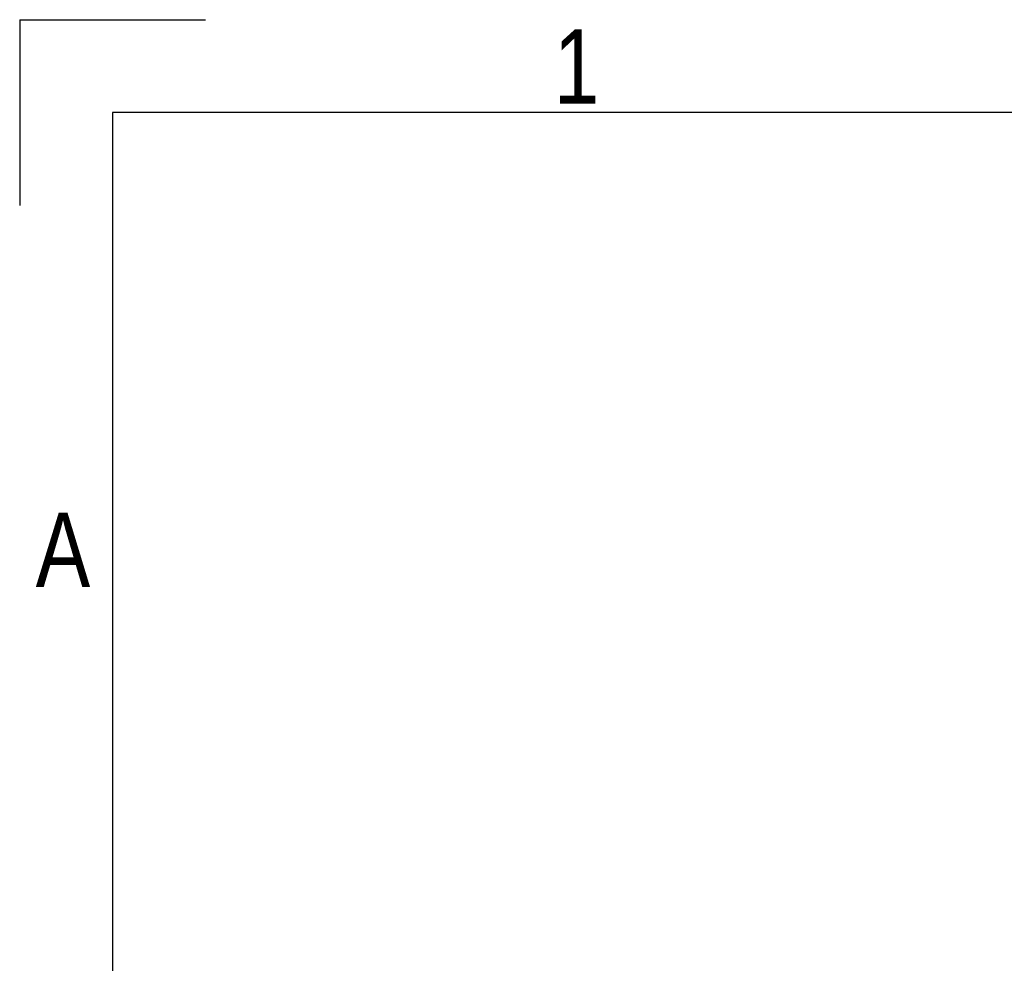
# Model space of a CAD drawing. Header units: millimetres. Extents: x 0 to 420, y 0 to 297.
# Tile 22 of 88: x 0 to 55, y 244 to 297. Entities that reach past the tile are written whole.
import ezdxf

# ---------------------------------------------------------------- set-up
doc = ezdxf.new("R2010")
doc.units = ezdxf.units.MM
doc.layers.add('CARTIGLIO', color=140, linetype='Continuous')
doc.styles.add('SLDTEXTSTYLE2', font='TXT', dxfattribs={"width": 0.821468})

msp = doc.modelspace()

# ---------------------------------------------------------------- linework, layer by layer
at = {"layer": 'CARTIGLIO', "linetype": 'Continuous'}
for p, q in [((0.0059, 296.9968), (0.0059, 286.6484)), ((0.0059, 296.9968), (10.3543, 296.9968)), ((414.8274, 291.8226), (5.1801, 291.8226)), ((5.1801, 291.8226), (5.1801, 5.171))]:
    msp.add_line(p, q, dxfattribs=at)

# ---------------------------------------------------------------- texts
at = {"layer": 'CARTIGLIO', "char_height": 4.1394, "attachment_point": 2, "style": 'SLDTEXTSTYLE2'}
for s, insert in [('1', (31.0075, 296.4629)), ('A', (2.4139, 269.5569))]:
    msp.add_mtext(s, dxfattribs=dict(at, insert=insert))

doc.saveas('drawing.dxf')
